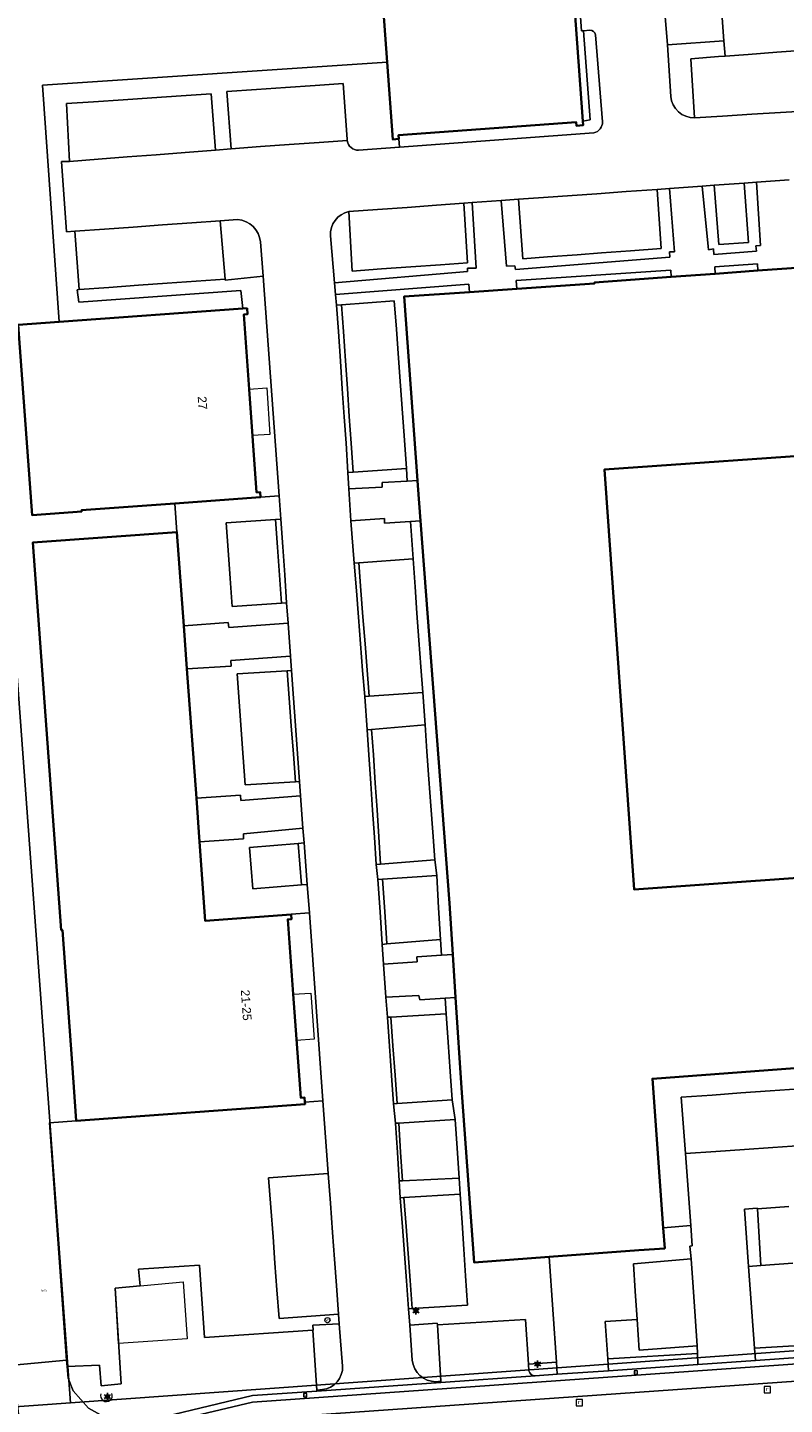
# Model space of a CAD drawing. Header units: millimetres. Extents: x 162876 to 168130, y 402614 to 405602.
# Tile 31 of 256: x 164464 to 164530, y 403235 to 403354. Entities that reach past the tile are written whole.
import ezdxf
from ezdxf.enums import TextEntityAlignment as Align

# ---------------------------------------------------------------- set-up
doc = ezdxf.new("R2010")
doc.units = ezdxf.units.MM
for name, color, linetype, lineweight in [('X-CA190022.004-UO-BGT_Ondergrond$0$GE_208_SHDDraadraster_Lijn_GEM', 253, 'X-CA190022.004-UO-BGT_Ondergrond$0$RASTER', 9), ('X-CA190022.004-UO-BGT_Ondergrond$0$GE_261_OSHHek_Lijn_GEM', 253, 'X-CA190022.004-UO-BGT_Ondergrond$0$Hekwerk', 9), ('X-CA190022.004-UO-BGT_Ondergrond$0$GE_314_WGDRijbaanLokaleweg_Vlak_GEM', 253, 'Continuous', 9), ('X-CA190022.004-UO-BGT_Ondergrond$0$GE_316_WGDFietspad_Vlak_GEM', 253, 'Continuous', 9), ('X-CA190022.004-UO-BGT_Ondergrond$0$GE_317_WGDVoetpad_Vlak_GEM', 253, 'Continuous', 9), ('X-CA190022.004-UO-BGT_Ondergrond$0$GE_320_WGDParkeervlak_Vlak_GEM', 253, 'Continuous', 9), ('X-CA190022.004-UO-BGT_Ondergrond$0$GE_322_WGDInrit_Vlak_GEM', 253, 'Continuous', 9), ('X-CA190022.004-UO-BGT_Ondergrond$0$GE_363_OWGBerm_openverharding_Vlak_GEM', 253, 'Continuous', 9), ('X-CA190022.004-UO-BGT_Ondergrond$0$GE_364_OWGBerm_halfverhard_Vlak_GEM', 253, 'Continuous', 9), ('X-CA190022.004-UO-BGT_Ondergrond$0$GE_366_OWGBerm_groenvoorziening_Vlak_GEM', 253, 'Continuous', 9), ('X-CA190022.004-UO-BGT_Ondergrond$0$GE_367_OWGBerm_groenvoorziening_grasenk_GEM', 253, 'Continuous', 9), ('X-CA190022.004-UO-BGT_Ondergrond$0$GE_401_OTDErf_Vlak_GEM', 253, 'Continuous', 9), ('X-CA190022.004-UO-BGT_Ondergrond$0$GE_4502_GBKN_Huisnummer_Lijn_GEM', 7, 'Continuous', 9), ('X-CA190022.004-UO-BGT_Ondergrond$0$GE_601_PNDgrondvlakpand_Vlak_MV_GEM', 34, 'Continuous', 35), ('X-CA190022.004-UO-BGT_Ondergrond$0$GE_632_GBILuifel_Inrichtend_Vlak_GEM', 253, 'Continuous', 9), ('X-CA190022.004-UO-BGT_Ondergrond$0$GE_814_BRDVerkeersbord_Punt_GEM', 7, 'Continuous', 25), ('X-CA190022.004-UO-BGT_Ondergrond$0$GE_861_PALLichtmast_Punt_GEM', 202, 'Continuous', 25), ('X-CA190022.004-UO-BGT_Ondergrond$0$GE_884_PutGasput_Punt_GEM', 32, 'Continuous', 25), ('X-CA190022.004-UO-BGT_Ondergrond$0$GE_885_PutInspectieofRioolput_Punt_GEM', 253, 'Continuous', 9), ('X-CA190022.004-UO-BGT_Ondergrond$0$GE_886_PutKolk_Punt_GEM', 253, 'Continuous', 9), ('X-CA190022.004-UO-BGT_Ondergrond$0$N-WE-RI-PUT_INSPECTIE-S', 253, 'Continuous', 9), ('X-CA190022.004-UO-KAD_Percelen$0$B-WE-KG-GRENS_PERCEEL-GV', 150, 'Continuous', 9)]:
    doc.layers.add(name, color=color, linetype=linetype, lineweight=lineweight)
doc.styles.add('X-CA190022.004-UO-BGT_Ondergrond$0$BGT_NAR', font='arial.ttf', dxfattribs={"height": 1})
doc.styles.add('X-CA190022.004-UO-BGT_Ondergrond$0$NLCS-ISO', font='NLCS-ISO.ttf')
doc.styles.add('X-CA190022.004-UO-BGT_Ondergrond$0$NLCS-ISO-M250-T30', font='NLCS-ISO.ttf', dxfattribs={"height": 0.75})
doc.linetypes.add('X-CA190022.004-UO-BGT_Ondergrond$0$Hekwerk', pattern='A,5,-1.5,[2,dgnlstyle-Veghel.shx,S=0.007937,R=0,X=0,Y=0],-1.5', length=8)
doc.linetypes.add('X-CA190022.004-UO-BGT_Ondergrond$0$RASTER', pattern='A,5,-1.5,[2,dgnlstyle-Veghel.shx,S=0.007937,R=0,X=0,Y=0],-1.5', length=8)

# ---------------------------------------------------------------- blocks, each defined once
blk = doc.blocks.new('X-CA190022.004-UO-BGT_Ondergrond$0$SRI-KOLK-SO')
at = {"color": 0, "linetype": 'ByBlock', "lineweight": 18}
blk.add_lwpolyline([(-1.125, -1.125), (1.125, -1.125), (1.125, 1.125), (-1.125, 1.125)], close=True, dxfattribs=at)
at = {"color": 0, "linetype": 'ByBlock', "lineweight": 18, "style": 'X-CA190022.004-UO-BGT_Ondergrond$0$NLCS-ISO'}
blk.add_text('k', height=1.5, dxfattribs=at).set_placement((0, 0), align=Align.MIDDLE_CENTER)
blk = doc.blocks.new('X-CA190022.004-UO-BGT_Ondergrond$0$IMGEOKolk')
at = {"xscale": 5, "yscale": 5, "zscale": 5}
blk.add_blockref('X-CA190022.004-UO-BGT_Ondergrond$0$SRI-KOLK-SO', (0, 0), dxfattribs=at)
blk = doc.blocks.new('X-CA190022.004-UO-BGT_Ondergrond$0$SIE-WEG_PAAL_VERKEERSBORD-SO')
at = {"linetype": 'ByBlock', "lineweight": 18}
blk.add_circle((0, 0), 1.5, dxfattribs=at)
at = {"linetype": 'ByBlock', "lineweight": 18, "style": 'X-CA190022.004-UO-BGT_Ondergrond$0$NLCS-ISO'}
blk.add_text('vb', height=1.5, dxfattribs=at).set_placement((0, 0.13), align=Align.MIDDLE_CENTER)
blk = doc.blocks.new('X-CA190022.004-UO-BGT_Ondergrond$0$IMGEOVerkeersbord')
at = {"xscale": 5, "yscale": 5, "zscale": 5}
blk.add_blockref('X-CA190022.004-UO-BGT_Ondergrond$0$SIE-WEG_PAAL_VERKEERSBORD-SO', (0, 0), dxfattribs=at)
blk = doc.blocks.new('X-CA190022.004-UO-BGT_Ondergrond$0$SRI-PUT_INSPECTIEPUT_RIOOLPUT-SO')
at = {"color": 0, "linetype": 'ByBlock', "lineweight": 18}
blk.add_lwpolyline([(-1.12, -1.12), (1.12, -1.12), (1.12, 1.12), (-1.12, 1.12)], close=True, dxfattribs=at)
at = {"color": 0, "linetype": 'ByBlock', "lineweight": 18, "style": 'X-CA190022.004-UO-BGT_Ondergrond$0$NLCS-ISO'}
blk.add_text('r', height=1.5, dxfattribs=at).set_placement((0, 0.28), align=Align.MIDDLE_CENTER)
blk = doc.blocks.new('X-CA190022.004-UO-BGT_Ondergrond$0$IMGEOInspectierioolput')
at = {"layer": 'X-CA190022.004-UO-BGT_Ondergrond$0$N-WE-RI-PUT_INSPECTIE-S', "xscale": 10, "yscale": 10, "zscale": 10}
blk.add_blockref('X-CA190022.004-UO-BGT_Ondergrond$0$SRI-PUT_INSPECTIEPUT_RIOOLPUT-SO', (0, 0), dxfattribs=at)
blk = doc.blocks.new('X-CA190022.004-UO-BGT_Ondergrond$0$N-SIE-WEG_LICHTMAST-SO')
h = blk.add_hatch(color=256)
h.paths.add_polyline_path([(1.16, 0.5, 0.658505), (-1.16, 0.5)])
h.paths.add_polyline_path([(-1.16, -0.5, 0.658505), (1.16, -0.5)])
at = {"flags": 128}
for points in [[(-2.19, 1.27), (-1.1, 0.63)], [(-1.16, 0.5), (1.16, 0.5)], [(0, 1.27), (0, 2.53)], [(1.1, 0.63), (2.19, 1.27)], [(-2.19, -1.27), (-1.1, -0.63)], [(-1.16, -0.5), (1.16, -0.5)], [(0, -1.27), (0, -2.53)], [(2.19, -1.27), (1.1, -0.63)]]:
    blk.add_lwpolyline(points, dxfattribs=at)
at = {"ltscale": 0.5}
blk.add_circle((0, 0), 1.27, dxfattribs=at)
at = {"style": 'X-CA190022.004-UO-BGT_Ondergrond$0$NLCS-ISO'}
blk.add_attdef('TYPE', text='', height=1.8, dxfattribs=at).set_placement((0, 2.53), align=Align.BOTTOM_CENTER)
blk = doc.blocks.new('X-CA190022.004-UO-BGT_Ondergrond$0$IMGEOLichtmastpaal')
at = {"xscale": 5, "yscale": 5, "zscale": 5}
blk.add_blockref('X-CA190022.004-UO-BGT_Ondergrond$0$N-SIE-WEG_LICHTMAST-SO', (0, 6.4), dxfattribs=at)
blk = doc.blocks.new('X-CA190022.004-UO-BGT_Ondergrond$0$IMGEOGasput')
at = {"insert": (-7, 3.4), "char_height": 6, "attachment_point": 1, "style": 'X-CA190022.004-UO-BGT_Ondergrond$0$NLCS-ISO-M250-T30'}
blk.add_mtext_dynamic_manual_height_columns('GAS', width=7.484, gutter_width=3.75, heights=[0], dxfattribs=at)

msp = doc.modelspace()

# ---------------------------------------------------------------- linework, layer by layer
at = {"layer": 'X-CA190022.004-UO-BGT_Ondergrond$0$GE_208_SHDDraadraster_Lijn_GEM'}
msp.add_line((164465.484, 403349.041), (164495.321, 403351.037), dxfattribs=at)
at = {"layer": 'X-CA190022.004-UO-BGT_Ondergrond$0$GE_261_OSHHek_Lijn_GEM'}
msp.add_arc((164471.017, 403235.604), 0.504, 159.14754, 23.7995, dxfattribs=at)
at = {"layer": 'X-CA190022.004-UO-BGT_Ondergrond$0$GE_314_WGDRijbaanLokaleweg_Vlak_GEM', "flags": 128}
for points in [[(164513.161, 403357.923), (164511.535, 403379.751), (164517.571, 403380.212), (164517.641, 403379.207), (164517.836, 403376.554), (164518.012, 403374.161), (164518.195, 403371.668), (164518.381, 403369.138), (164518.568, 403366.601), (164518.668, 403365.13), (164518.855, 403362.58), (164519.045, 403359.986), (164519.224, 403357.553), (164519.413, 403354.98), (164519.592, 403352.539), (164519.883, 403348.075)], [(164512.877, 403353.803), (164512.338, 403353.764), (164512.156, 403353.751), (164511.903, 403357.325), (164512.09, 403357.333), (164512.673, 403357.358)], [(164513.969, 403345.884), (164513.364, 403353.412)], [(164521.951, 403346.229), (164524.36, 403346.375), (164526.909, 403346.529), (164529.385, 403346.679), (164531.85, 403346.828), (164533.2, 403346.942), (164535.51, 403347.111), (164538.013, 403347.295), (164540.552, 403347.481), (164543.047, 403347.664), (164545.588, 403347.85), (164545.614, 403347.852), (164547.016, 403347.969), (164548.127, 403348.047), (164551.235, 403348.267), (164556.083, 403348.657)], [(164482.365, 403337.417), (164480.873, 403337.31), (164478.398, 403337.132), (164475.863, 403336.95), (164473.335, 403336.768), (164470.835, 403336.588), (164468.294, 403336.405), (164467.555, 403336.368), (164467.129, 403342.43), (164467.819, 403342.449), (164470.288, 403342.64), (164472.802, 403342.835), (164475.326, 403343.031), (164477.84, 403343.226), (164480.471, 403343.43), (164481.806, 403343.55), (164484.358, 403343.727), (164486.849, 403343.899), (164489.448, 403344.078), (164491.867, 403344.246)], [(164492.849, 403343.426), (164496.382, 403343.686), (164513.226, 403344.924)], [(164530.138, 403340.861), (164527.319, 403340.651), (164526.242, 403340.571), (164523.652, 403340.386), (164522.615, 403340.309), (164519.78, 403340.1), (164518.694, 403340.02), (164516.01, 403339.832), (164513.493, 403339.656), (164511.361, 403339.506), (164508.869, 403339.332), (164506.703, 403339.18), (164505.189, 403339.069), (164502.681, 403338.886), (164501.972, 403338.834), (164499.588, 403338.659), (164497.061, 403338.473), (164494.5, 403338.284), (164492.013, 403338.101)], [(164490.422, 403335.994), (164490.776, 403331.937), (164490.864, 403330.932), (164490.945, 403329.998), (164491.101, 403327.721), (164491.276, 403325.157), (164491.44, 403322.758), (164491.605, 403320.341), (164491.762, 403318.048), (164491.934, 403315.533), (164492.006, 403314.115), (164492.188, 403311.344), (164492.475, 403307.683), (164492.662, 403305.291), (164492.841, 403303.009), (164493.023, 403300.68), (164493.203, 403298.385), (164493.38, 403296.123), (164493.605, 403293.252)], [(164491.468, 403238.18), (164491.171, 403241.825), (164491.102, 403242.678), (164490.925, 403245.14), (164490.76, 403247.436), (164490.595, 403249.73), (164490.413, 403252.271), (164490.227, 403254.859), (164489.764, 403261.132), (164488.598, 403277.421), (164488.396, 403279.869), (164488.134, 403283.459), (164488.037, 403284.744), (164487.826, 403287.53), (164487.732, 403288.779), (164487.556, 403291.179), (164487.377, 403293.631), (164487.204, 403296), (164487.029, 403298.389), (164486.944, 403299.618), (164486.747, 403302.471), (164486.624, 403304.247), (164486.458, 403306.661), (164486.291, 403309.077), (164486.124, 403311.494), (164485.985, 403313.507), (164484.599, 403332.519), (164484.354, 403335.477)], [(164491.88, 403322.782), (164492.045, 403320.368), (164492.202, 403318.071), (164492.374, 403315.562), (164491.934, 403315.533), (164491.762, 403318.048), (164491.605, 403320.341), (164491.44, 403322.758), (164491.276, 403325.157), (164491.101, 403327.721), (164490.945, 403329.998), (164491.384, 403330.031), (164491.541, 403327.739), (164491.716, 403325.181), (164491.88, 403322.782)], [(164486.291, 403309.077), (164486.458, 403306.661), (164486.624, 403304.247), (164486.17, 403304.214), (164486.003, 403306.63), (164485.836, 403309.049), (164485.67, 403311.462), (164486.124, 403311.494), (164486.291, 403309.077)], [(164493.227, 403303.035), (164493.409, 403300.706), (164493.589, 403298.409), (164493.766, 403296.151), (164493.38, 403296.123), (164493.203, 403298.385), (164493.023, 403300.68), (164492.841, 403303.009), (164492.662, 403305.291), (164492.475, 403307.683), (164492.861, 403307.711), (164493.048, 403305.316), (164493.227, 403303.035)], [(164487.377, 403293.631), (164487.556, 403291.179), (164487.732, 403288.779), (164487.377, 403288.757), (164487.202, 403291.155), (164487.023, 403293.602), (164486.849, 403295.979), (164486.674, 403298.366), (164487.029, 403298.389), (164487.204, 403296), (164487.377, 403293.631)], [(164494.295, 403288.627), (164494.449, 403286.319), (164494.605, 403283.983), (164494.763, 403281.62), (164494.384, 403281.589), (164494.226, 403283.95), (164494.07, 403286.291), (164493.916, 403288.598), (164493.751, 403291.073), (164493.605, 403293.252), (164493.984, 403293.285), (164494.13, 403291.095), (164494.295, 403288.627)], [(164493.605, 403293.252), (164493.751, 403291.073), (164493.916, 403288.598), (164494.07, 403286.291), (164494.226, 403283.95), (164494.384, 403281.589), (164494.526, 403280.288), (164494.716, 403277.5), (164494.908, 403274.679), (164495.001, 403272.964), (164495.223, 403270.12), (164495.344, 403268.367), (164495.526, 403265.866), (164495.711, 403263.326), (164495.889, 403260.876), (164496.047, 403259.194), (164496.215, 403256.657), (164496.378, 403254.2), (164496.466, 403252.745), (164496.652, 403250.233), (164496.826, 403247.887), (164496.999, 403245.554), (164497.178, 403243.131), (164497.281, 403241.708), (164497.501, 403238.681)], [(164488.134, 403283.459), (164488.396, 403279.869), (164487.914, 403279.831), (164487.616, 403283.416), (164488.134, 403283.459)], [(164495.111, 403277.527), (164495.303, 403274.713), (164494.908, 403274.679), (164494.716, 403277.5), (164494.526, 403280.288), (164494.921, 403280.315), (164495.111, 403277.527)], [(164495.831, 403265.886), (164496.015, 403263.347), (164496.194, 403260.896), (164495.889, 403260.876), (164495.711, 403263.326), (164495.526, 403265.866), (164495.344, 403268.367), (164495.649, 403268.384), (164495.831, 403265.886)], [(164496.324, 403259.211), (164496.491, 403256.678), (164496.655, 403254.213), (164496.378, 403254.2), (164496.215, 403256.657), (164496.047, 403259.194), (164496.324, 403259.211)], [(164530.097, 403251.976), (164527.382, 403251.78), (164527.378, 403251.839), (164526.257, 403251.758), (164526.626, 403246.795), (164527.15, 403239.73), (164527.229, 403238.668), (164522.242, 403238.322), (164522.192, 403239.264), (164522.157, 403239.924), (164521.984, 403242.503), (164521.815, 403245.013), (164521.651, 403247.454), (164521.53, 403248.566), (164521.749, 403248.589), (164521.619, 403250.33), (164521.152, 403256.572), (164523.777, 403256.755), (164526.259, 403256.929), (164528.734, 403257.102), (164531.221, 403257.277)], [(164496.968, 403250.254), (164497.142, 403247.912), (164497.314, 403245.58), (164497.494, 403243.151), (164497.178, 403243.131), (164496.999, 403245.554), (164496.826, 403247.887), (164496.652, 403250.233), (164496.466, 403252.745), (164496.782, 403252.764), (164496.968, 403250.254)], [(164472.368, 403232.903), (164483.672, 403235.621), (164489.235, 403236.007), (164499.978, 403236.752), (164508.144, 403237.318), (164510.048, 403237.474), (164514.495, 403237.772), (164522.242, 403238.322), (164527.229, 403238.668), (164571.916, 403241.815), (164577.249, 403242.177), (164604.639, 403244.062), (164609.556, 403244.4), (164617.427, 403244.942), (164617.413, 403244.448), (164483.671, 403235.059), (164468.582, 403231.473)], [(164469.116, 403230.053), (164471.356, 403230.605), (164482.281, 403233.297), (164485.134, 403233.671), (164617.835, 403242.992), (164617.716, 403244.52), (164617.413, 403244.448), (164617.427, 403244.942), (164619.356, 403245.081)], [(164499.546, 403236.823), (164499.972, 403236.86), (164499.978, 403236.752), (164489.235, 403236.007), (164489.23, 403236.084), (164489.715, 403236.135)]]:
    msp.add_lwpolyline(points, dxfattribs=at)
at = {"layer": 'X-CA190022.004-UO-BGT_Ondergrond$0$GE_314_WGDRijbaanLokaleweg_Vlak_GEM'}
for centre, radius, start, end in [((164512.891, 403353.321), 0.482, 10.87536, 91.60444), ((164521.899, 403348.252), 2.024, 185.0162, 271.47642), ((164513.044, 403345.832), 0.926, 281.30792, 3.21533), ((164492.808, 403344.375), 0.95, 187.78608, 272.48809), ((164482.227, 403335.286), 2.136, 5.13635, 86.29269), ((164492.409, 403336.147), 1.993, 101.47143, 184.41551), ((164489.479, 403238.111), 1.99, 276.80732, 1.98548), ((164499.545, 403238.876), 2.053, 185.46282, 270.02328)]:
    msp.add_arc(centre, radius, start, end, dxfattribs=at)
at = {"layer": 'X-CA190022.004-UO-BGT_Ondergrond$0$GE_316_WGDFietspad_Vlak_GEM', "flags": 128}
msp.add_lwpolyline([(164467.836, 403229.873), (164466.74, 403229.793), (164300.756, 403217.73), (164300.644, 403219.242), (164383.485, 403225.327), (164468.582, 403231.473), (164483.671, 403235.059), (164617.413, 403244.448), (164617.716, 403244.52), (164617.835, 403242.992), (164485.134, 403233.671), (164482.281, 403233.297)], dxfattribs=at)
at = {"layer": 'X-CA190022.004-UO-BGT_Ondergrond$0$GE_317_WGDVoetpad_Vlak_GEM', "flags": 128}
for points in [[(164513.226, 403344.924), (164496.382, 403343.686), (164496.333, 403344.391), (164496.306, 403344.71), (164511.698, 403345.845), (164511.72, 403345.529), (164512.292, 403345.581), (164512.266, 403345.942), (164512.892, 403346.048), (164512.338, 403353.764), (164512.877, 403353.803)], [(164513.364, 403353.412), (164513.969, 403345.884)], [(164531.188, 403333.269), (164527.427, 403332.994), (164527.383, 403333.593), (164523.69, 403333.323), (164523.734, 403332.724), (164519.929, 403332.446), (164519.885, 403333.045), (164506.499, 403332.135), (164506.547, 403331.421), (164502.459, 403331.139), (164502.407, 403331.819), (164490.864, 403330.932), (164490.776, 403331.937), (164502.288, 403332.913), (164502.294, 403333.197), (164503.039, 403333.197), (164502.681, 403338.886), (164505.189, 403339.069), (164505.662, 403333.387), (164506.37, 403333.398), (164506.432, 403333.094), (164519.803, 403334.17), (164519.78, 403334.612), (164520.199, 403334.634), (164519.78, 403340.1), (164522.615, 403340.309), (164523.139, 403334.795), (164523.573, 403334.868), (164523.612, 403334.394), (164527.304, 403334.679), (164527.257, 403335.14), (164527.666, 403335.164), (164527.319, 403340.651), (164530.138, 403340.861)], [(164484.599, 403332.519), (164485.985, 403313.507), (164484.368, 403313.39), (164484.337, 403313.815), (164484.024, 403313.799), (164483.383, 403322.735), (164482.91, 403329.194), (164483.23, 403329.218), (164483.19, 403329.757), (164482.831, 403329.731), (164482.651, 403331.281), (164468.628, 403330.255), (164468.493, 403331.345), (164468.66, 403331.355), (164471.228, 403331.541), (164473.784, 403331.726), (164476.27, 403331.906), (164478.789, 403332.088), (164481.288, 403332.269), (164481.306, 403332.17), (164484.599, 403332.519)], [(164497.988, 403314.388), (164498.22, 403311.339), (164497.352, 403311.282), (164495.108, 403311.135), (164495.082, 403311.534), (164492.188, 403311.344), (164492.006, 403314.115), (164494.902, 403314.262), (164494.882, 403314.662), (164497.052, 403314.772), (164497.957, 403314.818), (164497.988, 403314.388)], [(164486.747, 403302.471), (164486.944, 403299.618), (164481.803, 403299.235), (164481.806, 403298.755), (164477.989, 403298.526), (164477.717, 403302.256), (164481.56, 403302.536), (164481.617, 403302.1), (164486.747, 403302.471)], [(164487.826, 403287.53), (164488.037, 403284.744), (164482.898, 403284.232), (164482.887, 403283.823), (164479.082, 403283.552), (164478.806, 403287.327), (164482.619, 403287.589), (164482.648, 403287.141), (164487.826, 403287.53)], [(164488.598, 403277.421), (164489.764, 403261.132), (164488.208, 403261.021), (164488.172, 403261.415), (164487.853, 403261.386), (164487.192, 403270.357), (164486.719, 403276.836), (164487.038, 403276.859), (164487.01, 403277.251), (164487.007, 403277.29), (164488.598, 403277.421)], [(164501.019, 403273.798), (164501.256, 403270.067), (164500.339, 403270.009), (164498.144, 403269.869), (164498.071, 403270.262), (164495.223, 403270.12), (164495.001, 403272.964), (164497.92, 403273.176), (164497.903, 403273.6), (164500.044, 403273.736), (164501.019, 403273.798)], [(164536.46, 403262.568), (164533.497, 403262.355), (164530.994, 403262.175), (164528.488, 403261.995), (164525.954, 403261.813), (164523.466, 403261.634), (164520.788, 403261.442), (164521.152, 403256.572), (164521.619, 403250.33), (164519.238, 403250.155), (164518.29, 403263.05), (164537.17, 403264.44), (164537.301, 403262.628), (164536.46, 403262.568)]]:
    msp.add_lwpolyline(points, dxfattribs=at)
at = {"layer": 'X-CA190022.004-UO-BGT_Ondergrond$0$GE_317_WGDVoetpad_Vlak_GEM', "extrusion": (0, 0, -1)}
for centre, radius, start, end in [((-164512.891, 403353.321), 0.482, 88.39556, 169.12464), ((-164513.044, 403345.832), 0.926, 176.78467, 258.69208)]:
    msp.add_arc(centre, radius, start, end, dxfattribs=at)
at = {"layer": 'X-CA190022.004-UO-BGT_Ondergrond$0$GE_320_WGDParkeervlak_Vlak_GEM', "flags": 128}
for points in [[(164523.932, 403360.344), (164524.114, 403357.874), (164524.304, 403355.287), (164524.481, 403352.884), (164519.592, 403352.539), (164519.413, 403354.98), (164519.224, 403357.553), (164519.045, 403359.986), (164518.855, 403362.58), (164518.668, 403365.13), (164523.555, 403365.46), (164523.744, 403362.89), (164523.932, 403360.344)], [(164531.492, 403352.09), (164531.85, 403346.828), (164529.385, 403346.679), (164526.909, 403346.529), (164524.36, 403346.375), (164521.951, 403346.229), (164521.622, 403351.336), (164524.029, 403351.52), (164524.582, 403351.562), (164526.581, 403351.715), (164529.071, 403351.905), (164531.492, 403352.09)], [(164491.524, 403349.184), (164491.858, 403344.376), (164491.867, 403344.246), (164489.448, 403344.078), (164486.849, 403343.899), (164484.358, 403343.727), (164481.806, 403343.55), (164481.436, 403348.49), (164484.018, 403348.668), (164486.534, 403348.841), (164489.098, 403349.017), (164491.524, 403349.184)], [(164480.08, 403348.299), (164480.471, 403343.43), (164477.84, 403343.226), (164475.326, 403343.031), (164472.802, 403342.835), (164470.288, 403342.64), (164467.819, 403342.449), (164467.554, 403347.461), (164469.899, 403347.618), (164472.465, 403347.79), (164474.936, 403347.955), (164477.489, 403348.126), (164480.08, 403348.299)], [(164518.694, 403340.02), (164519.051, 403334.903), (164516.393, 403334.709), (164513.897, 403334.526), (164511.767, 403334.371), (164509.225, 403334.185), (164507.076, 403334.028), (164506.703, 403339.18), (164508.869, 403339.332), (164511.361, 403339.506), (164513.493, 403339.656), (164516.01, 403339.832), (164518.694, 403340.02)], [(164526.242, 403340.571), (164526.611, 403335.42), (164524.035, 403335.252), (164523.652, 403340.386), (164526.242, 403340.571)], [(164501.972, 403338.834), (164502.289, 403333.679), (164499.942, 403333.51), (164497.366, 403333.325), (164494.835, 403333.143), (164492.283, 403332.96), (164492.013, 403338.101), (164494.5, 403338.284), (164497.061, 403338.473), (164499.588, 403338.659), (164501.972, 403338.834)], [(164480.873, 403337.31), (164481.288, 403332.269), (164478.789, 403332.088), (164476.27, 403331.906), (164473.784, 403331.726), (164471.228, 403331.541), (164468.66, 403331.355), (164468.294, 403336.405), (164470.835, 403336.588), (164473.335, 403336.768), (164475.863, 403336.95), (164478.398, 403337.132), (164480.873, 403337.31)], [(164496.819, 403318.313), (164496.997, 403315.863), (164492.374, 403315.562), (164492.202, 403318.071), (164492.045, 403320.368), (164491.88, 403322.782), (164491.716, 403325.181), (164491.541, 403327.739), (164491.384, 403330.031), (164495.943, 403330.378), (164496.121, 403327.927), (164496.302, 403325.428), (164496.476, 403323.033), (164496.65, 403320.644), (164496.819, 403318.313)], [(164485.836, 403309.049), (164486.003, 403306.63), (164486.17, 403304.214), (164481.915, 403303.911), (164481.742, 403306.341), (164481.568, 403308.787), (164481.399, 403311.157), (164485.67, 403311.462), (164485.836, 403309.049)], [(164497.741, 403305.623), (164497.906, 403303.348), (164498.075, 403301.013), (164498.244, 403298.693), (164498.404, 403296.488), (164493.766, 403296.151), (164493.589, 403298.409), (164493.409, 403300.706), (164493.227, 403303.035), (164493.048, 403305.316), (164492.861, 403307.711), (164497.564, 403308.052), (164497.741, 403305.623)], [(164487.023, 403293.602), (164487.202, 403291.155), (164487.377, 403288.757), (164483.016, 403288.482), (164482.847, 403290.857), (164482.676, 403293.247), (164482.5, 403295.713), (164482.331, 403298.085), (164486.674, 403298.366), (164486.849, 403295.979), (164487.023, 403293.602)], [(164498.948, 403288.991), (164499.117, 403286.666), (164499.283, 403284.384), (164499.456, 403281.998), (164494.763, 403281.62), (164494.605, 403283.983), (164494.449, 403286.319), (164494.295, 403288.627), (164494.13, 403291.095), (164493.984, 403293.285), (164498.607, 403293.69), (164498.775, 403291.372), (164498.948, 403288.991)], [(164487.616, 403283.416), (164487.914, 403279.831), (164483.685, 403279.495), (164483.398, 403283.065), (164487.616, 403283.416)], [(164499.614, 403280.635), (164499.786, 403277.853), (164499.956, 403275.112), (164495.303, 403274.713), (164495.111, 403277.527), (164494.921, 403280.315), (164499.614, 403280.635)], [(164500.603, 403266.207), (164500.786, 403263.676), (164500.966, 403261.208), (164496.194, 403260.896), (164496.015, 403263.347), (164495.831, 403265.886), (164495.649, 403268.384), (164500.425, 403268.651), (164500.603, 403266.207)], [(164536.46, 403262.568), (164536.827, 403257.669), (164533.751, 403257.454), (164531.221, 403257.277), (164528.734, 403257.102), (164526.259, 403256.929), (164523.777, 403256.755), (164521.152, 403256.572), (164520.788, 403261.442), (164523.466, 403261.634), (164525.954, 403261.813), (164528.488, 403261.995), (164530.994, 403262.175), (164533.497, 403262.355), (164536.46, 403262.568)], [(164501.226, 403259.513), (164501.387, 403257.042), (164501.557, 403254.439), (164496.655, 403254.213), (164496.491, 403256.678), (164496.324, 403259.211), (164501.226, 403259.513)], [(164490.76, 403247.436), (164490.925, 403245.14), (164491.102, 403242.678), (164485.965, 403242.299), (164485.783, 403244.766), (164485.612, 403247.074), (164485.442, 403249.371), (164485.255, 403251.912), (164485.065, 403254.481), (164490.227, 403254.859), (164490.413, 403252.271), (164490.595, 403249.73), (164490.76, 403247.436)], [(164501.808, 403250.586), (164501.958, 403248.291), (164502.108, 403245.982), (164502.273, 403243.456), (164497.494, 403243.151), (164497.314, 403245.58), (164497.142, 403247.912), (164496.968, 403250.254), (164496.782, 403252.764), (164501.647, 403253.058), (164501.808, 403250.586)], [(164530.441, 403247.074), (164527.681, 403246.873), (164527.382, 403251.78), (164530.097, 403251.976)], [(164521.815, 403245.013), (164521.984, 403242.503), (164522.157, 403239.924), (164517.139, 403239.55), (164516.968, 403242.203), (164516.811, 403244.648), (164516.658, 403247.018), (164521.651, 403247.454), (164521.815, 403245.013)]]:
    msp.add_lwpolyline(points, dxfattribs=at)
at = {"layer": 'X-CA190022.004-UO-BGT_Ondergrond$0$GE_322_WGDInrit_Vlak_GEM', "flags": 128}
for points in [[(164516.811, 403244.648), (164516.968, 403242.203), (164514.217, 403242.024), (164514.428, 403238.799), (164514.495, 403237.772), (164510.048, 403237.474), (164509.979, 403238.504), (164509.368, 403247.627), (164517.134, 403248.196), (164519.37, 403248.36), (164519.238, 403250.155), (164521.619, 403250.33), (164521.749, 403248.589), (164521.53, 403248.566), (164521.651, 403247.454), (164516.658, 403247.018), (164516.811, 403244.648)], [(164468.135, 403236.033), (164469.459, 403234.533), (164472.368, 403232.903), (164468.49, 403231.971), (164463.73, 403231.629), (164463.122, 403236.704), (164462.935, 403238.263), (164467.552, 403238.691), (164467.603, 403238.133), (164467.696, 403237.131), (164468.135, 403236.033)]]:
    msp.add_lwpolyline(points, dxfattribs=at)
at = {"layer": 'X-CA190022.004-UO-BGT_Ondergrond$0$GE_363_OWGBerm_openverharding_Vlak_GEM', "flags": 128}
for points in [[(164488.896, 403241.278), (164489.23, 403236.084), (164489.235, 403236.007), (164483.672, 403235.621), (164472.368, 403232.903), (164469.459, 403234.533), (164468.135, 403236.033), (164467.696, 403237.131), (164467.603, 403238.133), (164470.416, 403238.247), (164470.561, 403236.48), (164472.285, 403236.636), (164471.777, 403244.923), (164473.938, 403245.119), (164473.806, 403246.567), (164479.068, 403246.918), (164479.498, 403240.644), (164488.896, 403241.278)], [(164489.715, 403236.135), (164489.23, 403236.084), (164488.896, 403241.278), (164488.932, 403241.28), (164488.901, 403241.726), (164491.171, 403241.825)], [(164491.171, 403241.825), (164491.468, 403238.18)], [(164497.501, 403238.681), (164497.281, 403241.708), (164499.665, 403241.899), (164499.684, 403241.751)], [(164499.684, 403241.751), (164499.972, 403236.86), (164499.546, 403236.823)], [(164499.684, 403241.751), (164507.309, 403242.199), (164507.566, 403238.341), (164507.604, 403237.772)], [(164508.144, 403237.318), (164499.978, 403236.752), (164499.972, 403236.86), (164499.684, 403241.751)]]:
    msp.add_lwpolyline(points, dxfattribs=at)
at = {"layer": 'X-CA190022.004-UO-BGT_Ondergrond$0$GE_363_OWGBerm_openverharding_Vlak_GEM', "extrusion": (0, 0, -1)}
for centre, radius, start, end in [((-164489.479, 403238.111), 1.99, 178.01452, 263.19268), ((-164499.545, 403238.876), 2.053, 269.97672, 354.53718)]:
    msp.add_arc(centre, radius, start, end, dxfattribs=at)
at = {"layer": 'X-CA190022.004-UO-BGT_Ondergrond$0$GE_363_OWGBerm_openverharding_Vlak_GEM'}
msp.add_arc((164508.194, 403237.925), 0.609, 194.57981, 265.30992, dxfattribs=at)
at = {"layer": 'X-CA190022.004-UO-BGT_Ondergrond$0$GE_364_OWGBerm_halfverhard_Vlak_GEM', "flags": 128}
for points in [[(164571.916, 403241.815), (164527.229, 403238.668), (164527.15, 403239.73), (164534.477, 403240.147), (164549.908, 403241.179), (164571.842, 403242.808), (164571.916, 403241.815)], [(164507.604, 403237.772), (164507.566, 403238.341), (164509.979, 403238.504)], [(164509.979, 403238.504), (164510.048, 403237.474), (164508.144, 403237.318)], [(164522.192, 403239.264), (164522.242, 403238.322), (164514.495, 403237.772), (164514.428, 403238.799), (164522.192, 403239.264)]]:
    msp.add_lwpolyline(points, dxfattribs=at)
at = {"layer": 'X-CA190022.004-UO-BGT_Ondergrond$0$GE_364_OWGBerm_halfverhard_Vlak_GEM', "extrusion": (0, 0, -1)}
msp.add_arc((-164508.194, 403237.925), 0.609, 274.69008, 345.42019, dxfattribs=at)
at = {"layer": 'X-CA190022.004-UO-BGT_Ondergrond$0$GE_366_OWGBerm_groenvoorziening_Vlak_GEM', "flags": 128}
for points in [[(164519.883, 403348.075), (164519.592, 403352.539), (164524.481, 403352.884)], [(164524.481, 403352.884), (164524.582, 403351.562), (164524.029, 403351.52), (164521.622, 403351.336), (164521.951, 403346.229)], [(164491.867, 403344.246), (164491.858, 403344.376), (164491.524, 403349.184), (164489.098, 403349.017), (164486.534, 403348.841), (164484.018, 403348.668), (164481.436, 403348.49), (164481.806, 403343.55), (164480.471, 403343.43), (164480.08, 403348.299), (164477.489, 403348.126), (164474.936, 403347.955), (164472.465, 403347.79), (164469.899, 403347.618), (164467.554, 403347.461), (164467.819, 403342.449), (164467.129, 403342.43), (164467.555, 403336.368), (164468.294, 403336.405), (164468.66, 403331.355), (164468.493, 403331.345), (164468.628, 403330.255), (164482.651, 403331.281), (164482.831, 403329.731), (164466.922, 403328.57), (164465.484, 403349.041), (164495.321, 403351.037)], [(164495.321, 403351.037), (164495.808, 403344.346), (164496.333, 403344.391), (164496.382, 403343.686), (164492.849, 403343.426)], [(164519.78, 403340.1), (164520.199, 403334.634), (164519.78, 403334.612), (164519.803, 403334.17), (164506.432, 403333.094), (164506.37, 403333.398), (164505.662, 403333.387), (164505.189, 403339.069), (164506.703, 403339.18), (164507.076, 403334.028), (164509.225, 403334.185), (164511.767, 403334.371), (164513.897, 403334.526), (164516.393, 403334.709), (164519.051, 403334.903), (164518.694, 403340.02), (164519.78, 403340.1)], [(164527.257, 403335.14), (164527.304, 403334.679), (164523.612, 403334.394), (164523.573, 403334.868), (164523.139, 403334.795), (164522.615, 403340.309), (164523.652, 403340.386), (164524.035, 403335.252), (164526.611, 403335.42), (164526.242, 403340.571), (164527.319, 403340.651), (164527.666, 403335.164), (164527.257, 403335.14)], [(164492.013, 403338.101), (164492.283, 403332.96), (164494.835, 403333.143), (164497.366, 403333.325), (164499.942, 403333.51), (164502.289, 403333.679), (164501.972, 403338.834), (164502.681, 403338.886), (164503.039, 403333.197), (164502.294, 403333.197), (164502.288, 403332.913), (164490.776, 403331.937), (164490.422, 403335.994)], [(164484.354, 403335.477), (164484.599, 403332.519), (164481.306, 403332.17), (164481.288, 403332.269), (164480.873, 403337.31), (164482.365, 403337.417)], [(164527.383, 403333.593), (164527.427, 403332.994), (164523.734, 403332.724), (164523.69, 403333.323), (164527.383, 403333.593)], [(164519.929, 403332.446), (164513.28, 403331.96), (164513.286, 403331.884), (164506.547, 403331.421), (164506.499, 403332.135), (164519.885, 403333.045), (164519.929, 403332.446)], [(164496.797, 403330.75), (164497.957, 403314.818), (164497.052, 403314.772), (164496.997, 403315.863), (164496.819, 403318.313), (164496.65, 403320.644), (164496.476, 403323.033), (164496.302, 403325.428), (164496.121, 403327.927), (164495.943, 403330.378), (164491.384, 403330.031), (164490.945, 403329.998), (164490.864, 403330.932), (164502.407, 403331.819), (164502.459, 403331.139), (164496.797, 403330.75)], [(164496.997, 403315.863), (164497.052, 403314.772), (164494.882, 403314.662), (164494.902, 403314.262), (164492.006, 403314.115), (164491.934, 403315.533), (164492.374, 403315.562), (164496.997, 403315.863)], [(164486.624, 403304.247), (164486.747, 403302.471), (164481.617, 403302.1), (164481.56, 403302.536), (164477.717, 403302.256), (164477.125, 403310.369), (164476.944, 403312.85), (164484.368, 403313.39), (164485.985, 403313.507), (164486.124, 403311.494), (164485.67, 403311.462), (164481.399, 403311.157), (164481.568, 403308.787), (164481.742, 403306.341), (164481.915, 403303.911), (164486.17, 403304.214), (164486.624, 403304.247)], [(164497.352, 403311.282), (164497.564, 403308.052), (164492.861, 403307.711), (164492.475, 403307.683), (164492.188, 403311.344), (164495.082, 403311.534), (164495.108, 403311.135), (164497.352, 403311.282)], [(164498.22, 403311.339), (164500.735, 403278.252), (164501.019, 403273.798), (164500.044, 403273.736), (164499.956, 403275.112), (164499.786, 403277.853), (164499.614, 403280.635), (164499.456, 403281.998), (164499.283, 403284.384), (164499.117, 403286.666), (164498.948, 403288.991), (164498.775, 403291.372), (164498.607, 403293.69), (164498.404, 403296.488), (164498.244, 403298.693), (164498.075, 403301.013), (164497.906, 403303.348), (164497.741, 403305.623), (164497.564, 403308.052), (164497.352, 403311.282), (164498.22, 403311.339)], [(164486.944, 403299.618), (164487.029, 403298.389), (164486.674, 403298.366), (164482.331, 403298.085), (164482.5, 403295.713), (164482.676, 403293.247), (164482.847, 403290.857), (164483.016, 403288.482), (164487.377, 403288.757), (164487.732, 403288.779), (164487.826, 403287.53), (164482.648, 403287.141), (164482.619, 403287.589), (164478.806, 403287.327), (164477.989, 403298.526), (164481.806, 403298.755), (164481.803, 403299.235), (164486.944, 403299.618)], [(164498.404, 403296.488), (164498.607, 403293.69), (164493.984, 403293.285), (164493.605, 403293.252), (164493.38, 403296.123), (164493.766, 403296.151), (164498.404, 403296.488)], [(164487.616, 403283.416), (164483.398, 403283.065), (164483.685, 403279.495), (164487.914, 403279.831), (164488.396, 403279.869), (164488.598, 403277.421), (164487.007, 403277.29), (164487.01, 403277.251), (164479.581, 403276.709), (164479.082, 403283.552), (164482.887, 403283.823), (164482.898, 403284.232), (164488.037, 403284.744), (164488.134, 403283.459), (164487.616, 403283.416)], [(164499.456, 403281.998), (164499.614, 403280.635), (164494.921, 403280.315), (164494.526, 403280.288), (164494.384, 403281.589), (164494.763, 403281.62), (164499.456, 403281.998)], [(164499.956, 403275.112), (164500.044, 403273.736), (164497.903, 403273.6), (164497.92, 403273.176), (164495.001, 403272.964), (164494.908, 403274.679), (164495.303, 403274.713), (164499.956, 403275.112)], [(164500.339, 403270.009), (164500.425, 403268.651), (164495.649, 403268.384), (164495.344, 403268.367), (164495.223, 403270.12), (164498.071, 403270.262), (164498.144, 403269.869), (164500.339, 403270.009)], [(164500.966, 403261.208), (164501.226, 403259.513), (164496.324, 403259.211), (164496.047, 403259.194), (164495.889, 403260.876), (164496.194, 403260.896), (164500.966, 403261.208)], [(164501.557, 403254.439), (164501.647, 403253.058), (164496.782, 403252.764), (164496.466, 403252.745), (164496.378, 403254.2), (164496.655, 403254.213), (164501.557, 403254.439)], [(164527.382, 403251.78), (164527.681, 403246.873), (164526.626, 403246.795), (164526.257, 403251.758), (164527.378, 403251.839), (164527.382, 403251.78)]]:
    msp.add_lwpolyline(points, dxfattribs=at)
at = {"layer": 'X-CA190022.004-UO-BGT_Ondergrond$0$GE_366_OWGBerm_groenvoorziening_Vlak_GEM', "extrusion": (0, 0, -1)}
for centre, radius, start, end in [((-164521.899, 403348.252), 2.024, 268.52358, 354.9838), ((-164492.808, 403344.375), 0.95, 267.51191, 352.21392), ((-164482.227, 403335.286), 2.136, 93.70731, 174.86365), ((-164492.409, 403336.147), 1.993, 355.58449, 78.52857)]:
    msp.add_arc(centre, radius, start, end, dxfattribs=at)
at = {"layer": 'X-CA190022.004-UO-BGT_Ondergrond$0$GE_367_OWGBerm_groenvoorziening_grasenk_GEM', "flags": 128}
for points in [[(164556.083, 403348.657), (164551.235, 403348.267), (164550.809, 403353.508), (164547.709, 403353.27), (164546.622, 403353.187), (164545.189, 403353.109), (164545.179, 403353.108), (164542.671, 403352.924), (164540.139, 403352.737), (164537.627, 403352.553), (164535.104, 403352.367), (164532.819, 403352.199), (164531.492, 403352.09), (164529.071, 403351.905), (164526.581, 403351.715), (164524.582, 403351.562), (164524.481, 403352.884), (164524.304, 403355.287)], [(164501.78, 403261.84), (164502.85, 403247.15), (164509.368, 403247.627), (164509.979, 403238.504), (164507.566, 403238.341), (164507.309, 403242.199), (164499.684, 403241.751), (164499.665, 403241.899), (164497.281, 403241.708), (164497.178, 403243.131), (164497.494, 403243.151), (164502.273, 403243.456), (164502.108, 403245.982), (164501.958, 403248.291), (164501.808, 403250.586), (164501.647, 403253.058), (164501.557, 403254.439), (164501.387, 403257.042), (164501.226, 403259.513), (164500.966, 403261.208), (164500.786, 403263.676), (164500.603, 403266.207), (164500.425, 403268.651), (164500.339, 403270.009), (164501.256, 403270.067), (164501.78, 403261.84)], [(164485.612, 403247.074), (164485.783, 403244.766), (164485.965, 403242.299), (164491.102, 403242.678), (164491.171, 403241.825), (164488.901, 403241.726), (164488.932, 403241.28), (164488.896, 403241.278), (164479.498, 403240.644), (164479.068, 403246.918), (164473.806, 403246.567), (164473.938, 403245.119), (164471.777, 403244.923), (164472.285, 403236.636), (164470.561, 403236.48), (164470.416, 403238.247), (164467.603, 403238.133), (164467.552, 403238.691), (164466.082, 403259.242), (164468.41, 403259.41), (164488.224, 403260.853), (164488.208, 403261.021), (164489.764, 403261.132), (164490.227, 403254.859), (164485.065, 403254.481), (164485.255, 403251.912), (164485.442, 403249.371), (164485.612, 403247.074)], [(164534.477, 403240.147), (164527.15, 403239.73), (164526.626, 403246.795), (164527.681, 403246.873), (164530.441, 403247.074)], [(164516.968, 403242.203), (164517.139, 403239.55), (164522.157, 403239.924), (164522.192, 403239.264), (164514.428, 403238.799), (164514.217, 403242.024), (164516.968, 403242.203)]]:
    msp.add_lwpolyline(points, dxfattribs=at)
at = {"layer": 'X-CA190022.004-UO-BGT_Ondergrond$0$GE_401_OTDErf_Vlak_GEM', "flags": 128}
for points in [[(164511.903, 403357.325), (164512.156, 403353.751), (164512.338, 403353.764), (164512.892, 403346.048), (164512.266, 403345.942), (164509.5, 403384.09)], [(164493.37, 403377.864), (164495.321, 403351.037), (164465.484, 403349.041), (164466.922, 403328.57), (164463.383, 403328.312), (164464.585, 403311.841), (164468.873, 403312.154), (164468.865, 403312.263), (164476.944, 403312.85), (164477.125, 403310.369), (164464.638, 403309.458), (164467.105, 403275.919), (164467.206, 403275.916), (164468.05, 403264.4), (164468.41, 403259.41), (164466.082, 403259.242), (164467.552, 403238.691), (164462.935, 403238.263), (164462.921, 403238.47), (164462.494, 403244.591), (164459.34, 403244.36), (164458.98, 403249.35), (164451.064, 403357.976)], [(164536.033, 403310.998), (164538.161, 403280.949), (164516.713, 403279.433), (164514.139, 403315.773), (164535.587, 403317.289), (164551.76, 403318.21), (164554.662, 403318.424), (164554.716, 403317.672), (164534.927, 403316.256), (164534.927, 403315.363), (164551.898, 403316.624), (164552.096, 403313.661), (164535.225, 403312.42), (164535.324, 403311.626), (164552.754, 403312.916), (164552.598, 403312.082), (164551.852, 403312.009), (164551.862, 403311.9), (164536.033, 403310.998)]]:
    msp.add_lwpolyline(points, dxfattribs=at)
at = {"layer": 'X-CA190022.004-UO-BGT_Ondergrond$0$GE_601_PNDgrondvlakpand_Vlak_MV_GEM', "flags": 128}
for points in [[(164509.5, 403384.09), (164512.266, 403345.942), (164512.292, 403345.581), (164511.72, 403345.529), (164511.698, 403345.845), (164496.306, 403344.71), (164496.333, 403344.391), (164495.808, 403344.346), (164495.321, 403351.037), (164493.37, 403377.864), (164492.996, 403382.85), (164509.5, 403384.09)], [(164537.17, 403264.44), (164518.29, 403263.05), (164519.238, 403250.155), (164519.37, 403248.36), (164517.134, 403248.196), (164509.368, 403247.627), (164502.85, 403247.15), (164501.78, 403261.84), (164501.256, 403270.067), (164501.019, 403273.798), (164500.735, 403278.252), (164498.22, 403311.339), (164497.988, 403314.388), (164497.957, 403314.818), (164496.797, 403330.75), (164502.459, 403331.139), (164506.547, 403331.421), (164513.286, 403331.884), (164513.28, 403331.96), (164519.929, 403332.446), (164523.734, 403332.724), (164527.427, 403332.994), (164531.188, 403333.269)], [(164483.19, 403329.757), (164483.23, 403329.218), (164482.91, 403329.194), (164483.383, 403322.735), (164484.024, 403313.799), (164484.337, 403313.815), (164484.368, 403313.39), (164476.944, 403312.85), (164468.865, 403312.263), (164468.873, 403312.154), (164464.585, 403311.841), (164463.383, 403328.312), (164466.922, 403328.57), (164482.831, 403329.731), (164483.19, 403329.757)], [(164535.587, 403317.289), (164514.139, 403315.773), (164516.713, 403279.433), (164538.161, 403280.949)], [(164478.806, 403287.327), (164479.082, 403283.552), (164479.581, 403276.709), (164487.01, 403277.251), (164487.038, 403276.859), (164486.719, 403276.836), (164487.192, 403270.357), (164487.853, 403261.386), (164488.172, 403261.415), (164488.208, 403261.021), (164488.224, 403260.853), (164468.41, 403259.41), (164468.05, 403264.4), (164467.206, 403275.916), (164467.105, 403275.919), (164464.638, 403309.458), (164477.125, 403310.369), (164477.717, 403302.256), (164477.989, 403298.526), (164478.806, 403287.327)]]:
    msp.add_lwpolyline(points, dxfattribs=at)
at = {"layer": 'X-CA190022.004-UO-BGT_Ondergrond$0$GE_632_GBILuifel_Inrichtend_Vlak_GEM', "flags": 128}
for points in [[(164483.383, 403322.735), (164484.896, 403322.863), (164485.179, 403318.824), (164483.67, 403318.739), (164483.383, 403322.735)], [(164487.192, 403270.357), (164488.705, 403270.465), (164489.006, 403266.463), (164487.487, 403266.35), (164487.192, 403270.357)], [(164471.777, 403244.923), (164477.665, 403245.457), (164478.002, 403240.541), (164472.07, 403240.143), (164471.777, 403244.923)]]:
    msp.add_lwpolyline(points, dxfattribs=at)
at = {"layer": 'X-CA190022.004-UO-KAD_Percelen$0$B-WE-KG-GRENS_PERCEEL-GV', "flags": 128}
for points in [[(164467.899, 403234.987), (164456.621, 403388.359), (164455.852, 403398.81), (164455.428, 403404.573), (164439.548, 403397.62), (164439.743, 403395.067), (164420.417, 403385.713), (164397.764, 403374.75), (164371.136, 403361.559), (164358.377, 403354.762), (164345.274, 403347.596), (164327.091, 403336.771), (164317.093, 403330.96), (164302.186, 403321.636), (164284.985, 403310.301), (164267.784, 403298.445), (164251.857, 403287.067), (164235.818, 403275.048), (164214.13, 403258.511), (164217.745, 403216.986), (164299.737, 403222.886)], [(164356.558, 403216.885), (164402.906, 403220.232), (164623.2, 403236.138), (164691.212, 403241.049), (164680.093, 403250.257), (164622.453, 403246.109), (164467.899, 403234.987), (164299.737, 403222.886), (164300.479, 403212.882), (164310.112, 403213.627), (164356.198, 403216.859)]]:
    msp.add_lwpolyline(points, close=True, dxfattribs=at)
msp.add_lwpolyline([(164456.621, 403388.359), (164467.899, 403234.987), (164622.453, 403246.109)], dxfattribs=at)

# ---------------------------------------------------------------- block references
at = {"layer": 'X-CA190022.004-UO-BGT_Ondergrond$0$GE_814_BRDVerkeersbord_Punt_GEM', "xscale": 0.03, "yscale": 0.03, "zscale": 0.02}
msp.add_blockref('X-CA190022.004-UO-BGT_Ondergrond$0$IMGEOVerkeersbord', (164490.156, 403242.153), dxfattribs=at)
at = {"layer": 'X-CA190022.004-UO-BGT_Ondergrond$0$GE_861_PALLichtmast_Punt_GEM', "xscale": 0.025, "yscale": 0.025, "zscale": 0.025}
for p in [(164497.813, 403242.789), (164508.353, 403238.19), (164471.099, 403235.378)]:
    msp.add_blockref('X-CA190022.004-UO-BGT_Ondergrond$0$IMGEOLichtmastpaal', p, dxfattribs=at)
at = {"layer": 'X-CA190022.004-UO-BGT_Ondergrond$0$GE_884_PutGasput_Punt_GEM', "xscale": 0.03, "yscale": 0.03, "zscale": 0.02}
msp.add_blockref('X-CA190022.004-UO-BGT_Ondergrond$0$IMGEOGasput', (164465.579, 403244.726), dxfattribs=at)
at = {"layer": 'X-CA190022.004-UO-BGT_Ondergrond$0$GE_885_PutInspectieofRioolput_Punt_GEM', "xscale": 0.025, "yscale": 0.025, "zscale": 0.025}
for p in [(164528.246, 403236.134), (164511.971, 403235.01)]:
    msp.add_blockref('X-CA190022.004-UO-BGT_Ondergrond$0$IMGEOInspectierioolput', p, dxfattribs=at)
at = {"layer": 'X-CA190022.004-UO-BGT_Ondergrond$0$GE_886_PutKolk_Punt_GEM', "xscale": 0.025, "yscale": 0.025, "zscale": 0.025}
for p in [(164516.853, 403237.619), (164488.232, 403235.653)]:
    msp.add_blockref('X-CA190022.004-UO-BGT_Ondergrond$0$IMGEOKolk', p, dxfattribs=at)

# ---------------------------------------------------------------- texts
at = {"layer": 'X-CA190022.004-UO-BGT_Ondergrond$0$GE_4502_GBKN_Huisnummer_Lijn_GEM', "style": 'X-CA190022.004-UO-BGT_Ondergrond$0$BGT_NAR'}
for s, p in [('27', (164479.335, 403321.539)), ('21-25', (164483.125, 403269.418))]:
    msp.add_text(s, height=0.75, rotation=274.2, dxfattribs=at).set_placement(p, align=Align.MIDDLE_CENTER)

doc.saveas('drawing.dxf')
